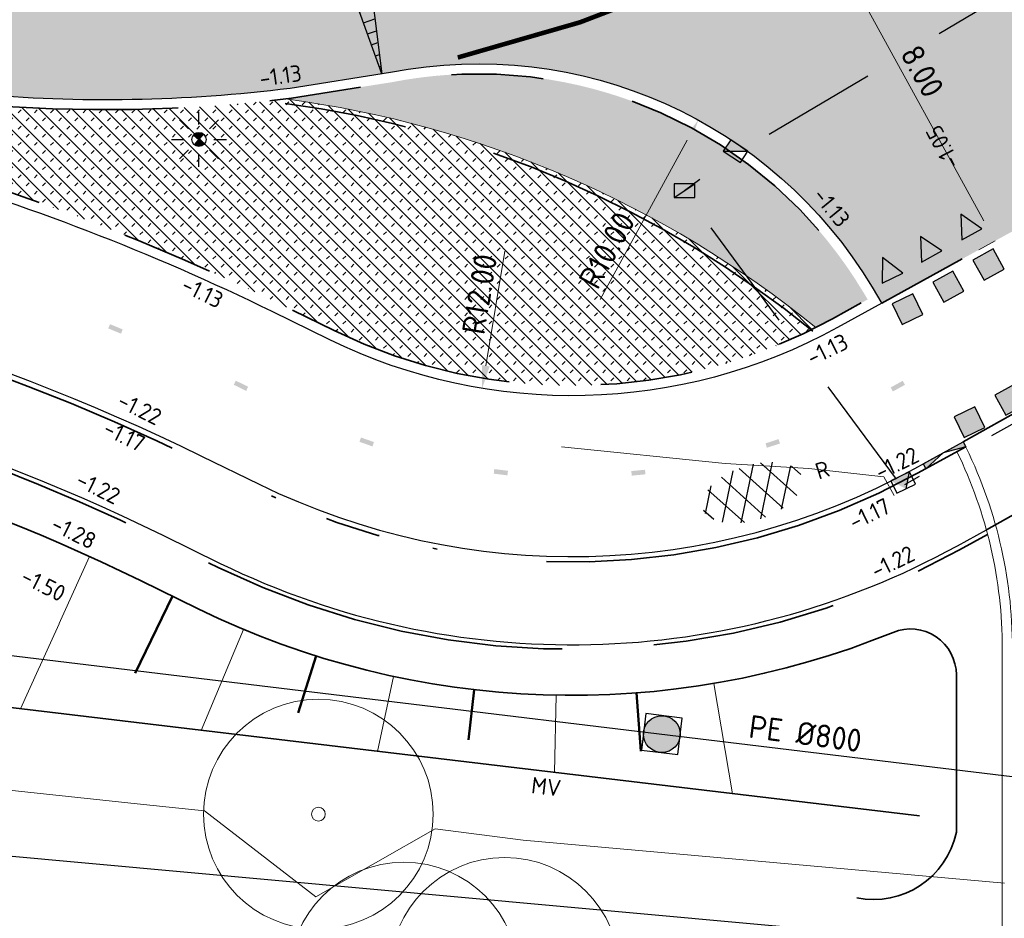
# Model space of a CAD drawing. Header units: metres. Extents: x -1 to 222837, y -2 to 853657.
# Tile 107 of 256: x 110914 to 110935, y 426741 to 426761. Entities that reach past the tile are written whole.
import ezdxf
from ezdxf.enums import TextEntityAlignment as Align

# ---------------------------------------------------------------- set-up
doc = ezdxf.new("R2010")
doc.units = ezdxf.units.M
doc.header["$XCLIPFRAME"] = 0
for name, pattern in [('1-1', [20, 10, -10]), ('RI-HWA_KOLKAANSLUITING', [4.3, 2.5, -1.8]), ('VH-AMSTELBAND', [30, 16, -4, 0, -2, 2, -2, 0, -4]), ('VH-OPSLUITBAND_100X200', [16, 8, -2, 4, -2]), ('VH-TROTTOIRBAND_130-150', [15, 5, -2, 2, -2, 2, -2]), ('XX-HIDDEN', [4, 2, -2])]:
    doc.linetypes.add(name, pattern=pattern)
for name, color, linetype in [('A-Maatvoering', 30, 'Continuous'), ('GreenToColour', 30, 'Continuous'), ('N-ONTWERP', 1, 'Continuous'), ('STEDIN BOVENGRONDS', 7, 'Continuous'), ('Verloopband naar rijwielpadband', 220, 'Continuous'), ('X-REF', 7, 'Continuous')]:
    doc.layers.add(name, color=color, linetype=linetype)
for name, color, linetype, lineweight in [('B-ALG', 8, 'Continuous', 5), ('B-GRN-BOOM', 74, 'Continuous', 15), ('B-GRS-WERKGRENS', 4, 'WERKGRENS', 25), ('B-GV-GR-BOOM-S', 95, 'Continuous', 13), ('B-OI-RI-GWA_KOLK-S', 30, 'Continuous', 30), ('B-WE-IE-TERREINAFSCHEIDING_KUNSTMATIG_HEKWERK-G', 22, 'IE-TERREINAFSCHEIDING-KUNSTMATIG', 13), ('CRETE BETON', 8, 'Continuous', 5), ('N-WE-GW-BERM-G', 90, 'Continuous', 35), ('N-WE-GW-TALUDARCERING_KORT-G', 90, 'Continuous', 50), ('N-WE-GW-TALUDARCERING_LANG-G', 90, 'Continuous', 18), ('N-WE-RI-HWA_KOLK-S', 150, 'Continuous', 25), ('N-WE-RI-HWA_RIOOLPUT_INSPECTIEPUT-S', 150, 'Continuous', 25), ('N-WE-VH-CONSTRUCTIELIJN-G', 7, 'Continuous', 18), ('N-WE-VH-KANTOPSLUITING_OPSLUITBAND_100X200-G VOETPAD', 150, 'VH-OPSLUITBAND_100X200', 35), ('N-WE-VH-KANTOPSLUITING_RWSBAND-G', 210, 'VH-TROTTOIRBAND_130-150', 35), ('N-WE-VH-KANTOPSLUITING_VOORKANT OB 100X200', 7, 'Continuous', 25), ('N-WE-VH-KANTOPSLUITING_VOORKANT RIJWIELPADBAND', 7, 'Continuous', 25), ('N-WE-VH-KANTOPSLUITING_VOORKANT RWS-BAND', 7, 'Continuous', 25), ('N-WE-VH-MATERIAALGRENS-G', 7, 'XX-HIDDEN', 35), ('N-WE-VH-Trottoirband 150x170', 60, 'VH-AMSTELBAND', 35), ('N-WE-VH-VERHARDING_ASFALT-A', 252, 'Continuous', 18), ('N-WE-VH-VERHARDING_ASFALT-S', 7, 'Continuous', 25), ('N-WE-VW-MARKERING_DWARS-S', 7, 'Continuous', 25), ('N-WE-VW-MARKERING_LANGS-G', 7, 'Continuous', 35), ('N-WTR-DUIKER @ 1', 5, 'Continuous', 25), ('SLD-n-wm_wegmarkering', 7, 'Continuous', 25), ('X-XX-AL-HOOGTELABEL-T25', 7, 'Continuous', 25)]:
    doc.layers.add(name, color=color, linetype=linetype, lineweight=lineweight)
doc.layers.add('N-WE-RI-HWA_KOLKAANSLUITING-G', color=7, linetype='RI-HWA_KOLKAANSLUITING', lineweight=25, true_color=0x0078f0)
doc.layers.add('WERK BUITEN SCOPE (ASVZ)', color=30, linetype='Continuous', lineweight=5, plot=False)
doc.styles.add('NLCS-ISO', font='NLCS-ISO.ttf')
doc.styles.add('NLCS-ISO-ANNOTATIEF-T25', font='NLCS-ISO.ttf', dxfattribs={"height": 2.5})
doc.styles.add('NLCS-ISO-M1000-T25', font='NLCS-ISO.ttf')
doc.linetypes.add('IE-TERREINAFSCHEIDING-KUNSTMATIG', pattern='A,4,[82,NLCS.shx,S=0.75,R=90,X=0,Y=0],4,-2', length=10)
doc.linetypes.add('WERKGRENS', pattern='A,2.5,-1,[133,ltypeshp.shx,S=1,R=0,X=-1,Y=0],-1,2.5', length=7)
doc.dimstyles.new('NLCS-ANNOTATIEF-T25-PIJL', dxfattribs={"dimtxt": 2.5, "dimasz": 2.5, "dimexe": 2, "dimexo": 2, "dimgap": 0.7, "dimtad": 1, "dimzin": 0, "dimdsep": 46, "dimtxsty": 'NLCS-ISO-ANNOTATIEF-T25', "dimcen": 0, "dimdle": 2, "dimclrd": 256, "dimclre": 256, "dimclrt": 256, "dimadec": 5, "dimazin": 0, "dimtfac": 1, "dimtofl": 0, "dimtmove": 1, "dimatfit": 0, "dimfxl": 2, "dimfxlon": 1, "dimtfillclr": 254, "dimtolj": 1, "dimtzin": 0, "dimlwd": 18, "dimlwe": 18, "dimarcsym": 0})
picture_1 = doc.add_image_def('image1.ecw', size_in_pixel=(400001, 250001))
picture_2 = doc.add_image_def('image2.ecw', size_in_pixel=(120000, 80000))

# ---------------------------------------------------------------- blocks, each defined once
blk = doc.blocks.new('SVH-ASFALT-SO')
at = {"ltscale": 0.1}
for p, q in [((-1.91, 0.69), (0.95, 5.64)), ((2.75, -0.22), (-0.47, 5.37)), ((0, 0), (3.27, 5.66)), ((4.87, 0.12), (1.65, 5.7)), ((6.7, 0.95), (4.04, 5.55)), ((-3.36, 2.17), (-1.83, 4.83)), ((0.36, -0.07), (-2.31, 4.55)), ((2.18, -0.23), (5.32, 5.22)), ((4.66, 0.07), (7.07, 4.25)), ((7.83, 2.99), (7.15, 4.18)), ((-2.72, 1.26), (-3.45, 2.54))]:
    blk.add_line(p, q, dxfattribs=at)
at = {"style": 'NLCS-ISO'}
blk.add_attdef('KLEUR', text='', height=1.8, dxfattribs=at).set_placement((9.49, 2.74), align=Align.MIDDLE_LEFT)
at = {"style": 'NLCS-ISO', "flags": 1}
blk.add_attdef('FUNCTIE', text='', height=1.8, dxfattribs=at).set_placement((0.12, -3.58), align=Align.MIDDLE_CENTER)
blk = doc.blocks.new('N-SVW-MARKERING_DWARS_OVERSTEEK_BLOKSTREEP_050')
at = {"flags": 128}
blk.add_lwpolyline([(0, -0.25), (0.5, -0.25), (0.5, 0.25), (0, 0.25)], close=True, dxfattribs=at)
blk.add_solid([(0, 0.25), (0.5, 0.25), (0, -0.25), (0.5, -0.25)])
blk = doc.blocks.new('N-SVW-MARKERING_DWARS_DRIEHOEK_50 50')
at = {"flags": 128}
blk.add_lwpolyline([(0.25, -0.25), (0.5, 0.25), (0, 0.25)], close=True, dxfattribs=at)
blk.add_solid([(0, 0.25), (0.5, 0.25), (0.25, -0.25), (0.5, 0.25)])
blk = doc.blocks.new('SGR-BOOM_01')
at = {"layer": 'B-GRN-BOOM'}
for radius in [2.5, 0.15]:
    blk.add_circle((0, 0), radius, dxfattribs=at)
blk = doc.blocks.new('*U286')
blk.add_lwpolyline([(0, 0), (209.55, -25.33)])
blk = doc.blocks.new('*D309')
at = {"layer": 'A-Maatvoering', "linetype": 'Continuous', "lineweight": 18, "transparency": 16777216}
for p, q in [((110931.196, 426763.027), (110930.845, 426762.835)), ((110931.437, 426762.589), (110934.809, 426756.455)), ((110935.05, 426756.017), (110934.7, 426755.824))]:
    blk.add_line(p, q, dxfattribs=at)
at = {"layer": 'A-Maatvoering', "transparency": 16777216}
for points in [[(110931.51, 426762.629), (110931.364, 426762.549), (110931.196, 426763.027)], [(110934.882, 426756.495), (110934.736, 426756.415), (110935.05, 426756.017)]]:
    blk.add_solid(points, dxfattribs=at)
at = {"layer": 'Defpoints', "color": 0, "transparency": 16777216}
for p in [(110931.26, 426763.063), (110935.05, 426756.017), (110935.114, 426756.052)]:
    blk.add_point(p, dxfattribs=at)
at = {"layer": 'A-Maatvoering', "transparency": 16777216, "insert": (110933.465, 426759.71), "char_height": 0.5, "attachment_point": 5, "rotation": 298.8023, "style": 'NLCS-ISO-ANNOTATIEF-T25'}
blk.add_mtext('\\A1;8.00', dxfattribs=at)
blk = doc.blocks.new('*D321')
at = {"layer": 'A-Maatvoering', "linetype": 'Continuous', "lineweight": 18, "transparency": 16777216}
blk.add_line((110924.376, 426755.795), (110923.964, 426753.299), dxfattribs=at)
at = {"layer": 'A-Maatvoering', "transparency": 16777216}
blk.add_solid([(110923.882, 426753.312), (110924.046, 426753.285), (110923.883, 426752.806)], dxfattribs=at)
at = {"layer": 'Defpoints', "color": 0, "transparency": 16777216}
for p in [(110925.837, 426764.645), (110923.883, 426752.806)]:
    blk.add_point(p, dxfattribs=at)
at = {"layer": 'A-Maatvoering', "transparency": 16777216, "insert": (110923.826, 426754.857), "char_height": 0.5, "attachment_point": 5, "rotation": 80.6277, "style": 'NLCS-ISO-ANNOTATIEF-T25'}
blk.add_mtext('\\A1;R12.00', dxfattribs=at)
blk = doc.blocks.new('*D322')
at = {"layer": 'A-Maatvoering', "linetype": 'Continuous', "lineweight": 18, "transparency": 16777216}
blk.add_line((110926.453, 426754.738), (110928.35, 426758.208), dxfattribs=at)
at = {"layer": 'A-Maatvoering', "transparency": 16777216}
blk.add_solid([(110928.277, 426758.248), (110928.423, 426758.168), (110928.59, 426758.647)], dxfattribs=at)
at = {"layer": 'Defpoints', "color": 0, "transparency": 16777216}
for p in [(110928.59, 426758.647), (110923.793, 426749.872)]:
    blk.add_point(p, dxfattribs=at)
at = {"layer": 'A-Maatvoering', "transparency": 16777216, "insert": (110926.598, 426755.815), "char_height": 0.5, "attachment_point": 5, "rotation": 61.3367, "style": 'NLCS-ISO-ANNOTATIEF-T25'}
blk.add_mtext('\\A1;R10.00', dxfattribs=at)
blk = doc.blocks.new('30')
at = {"layer": 'SLD-n-wm_wegmarkering'}
blk.add_solid([(-0.15, -0.05), (-0.15, 0.05), (0.15, -0.05), (0.15, 0.05)], dxfattribs=at)
blk = doc.blocks.new('*U338')
at = {"layer": 'SLD-n-wm_wegmarkering'}
blk.add_blockref('30', (0.15, 0), dxfattribs=at)
blk = doc.blocks.new('*U339')
at = {"layer": 'SLD-n-wm_wegmarkering', "color": 0, "linetype": 'ByBlock', "lineweight": -2, "transparency": 16777216}
for p, rotation in [((110915.761, 426754.158), 337.5647611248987), ((110918.497, 426752.929), 334.0432670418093), ((110932.801, 426752.783), 28.80227482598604), ((110921.228, 426751.691), 340.415402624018), ((110930.067, 426751.562), 17.91809466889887), ((110924.141, 426751), 352.9162999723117), ((110927.135, 426750.957), 5.417197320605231)]:
    blk.add_blockref('*U338', p, dxfattribs=dict(at, rotation=rotation))
blk = doc.blocks.new('B-SRI-KOLK_TROTTOIR-SO')
at = {"color": 0}
blk.add_line((-1.125, 0), (1.125, 1.5), dxfattribs=at)
blk.add_3dface([(-1.125, 0), (1.125, 0), (1.125, 1.5), (-1.125, 1.5)], dxfattribs=at)
blk = doc.blocks.new('N-SRI-KOLK_TROTTOIR-SO')
blk.add_hatch(color=256).paths.add_polyline_path([(1.125, 1.5), (-1.125, 1.5), (-1.125, 0)])
blk.add_line((-1.125, 0), (1.125, 1.5))
at = {"flags": 128}
blk.add_lwpolyline([(-1.125, 0), (1.125, 0), (1.125, 1.5), (-1.125, 1.5)], close=True, dxfattribs=at)
blk = doc.blocks.new('TK in rijwielpadband')
at = {"layer": 'N-WE-RI-HWA_KOLK-S'}
blk.add_hatch(color=256, dxfattribs=at).paths.add_polyline_path([(2.25, 1.5), (0, 1.5), (1.125, 0)])
blk.add_line((1.125, 0), (2.25, 1.5), dxfattribs=at)
at = {"layer": 'N-WE-RI-HWA_KOLK-S', "flags": 128}
blk.add_lwpolyline([(0, 0), (2.25, 0), (2.25, 1.5), (0, 1.5)], close=True, dxfattribs=at)
blk = doc.blocks.new('N-SRI-PUT_HWA-SO')
h = blk.add_hatch(color=256)
h.dxf.hatch_style = 1
h.paths.add_polyline_path([(-2, 0, 1), (2, 0, 1)])
at = {"lineweight": -3, "flags": 128}
blk.add_lwpolyline([(-2, -2), (2, -2), (2, 2), (-2, 2)], close=True, dxfattribs=at)
at = {"lineweight": -3}
blk.add_circle((0, 0), 2, dxfattribs=at)
blk = doc.blocks.new('Lichtmast hergebruik')
h = blk.add_hatch(color=256)
h.dxf.hatch_style = 1
h.paths.add_polyline_path([(-0.58, 0.5), (0, 0), (0.5, 0.58, 0.414214)])
h = blk.add_hatch(color=256)
h.dxf.hatch_style = 1
h.paths.add_polyline_path([(0.58, -0.5), (0, 0), (-0.5, -0.58, 0.414214)])
for p, q in [((0, 1.62), (0, 3)), ((-2.12, 2.12), (-1.15, 1.15)), ((1.15, 1.15), (2.12, 2.12)), ((-3, 0), (-1.62, 0)), ((1.62, 0), (3, 0)), ((-2.12, -2.12), (-1.15, -1.15)), ((0, -3), (0, -1.62)), ((1.15, -1.15), (2.12, -2.12))]:
    blk.add_line(p, q)
at = {"flags": 128}
for points in [[(-0.58, 0.5), (0.58, -0.5)], [(-0.5, -0.58), (0.5, 0.58)]]:
    blk.add_lwpolyline(points, dxfattribs=at)
blk.add_circle((0, 0), 0.77)
at = {"style": 'NLCS-ISO'}
blk.add_attdef('TYPE', text='', height=1.8, dxfattribs=at).set_placement((0, 3), align=Align.BOTTOM_CENTER)
blk = doc.blocks.new('verloopband naar rijwielpadband')
at = {"layer": 'Verloopband naar rijwielpadband', "transparency": 33554559}
h = blk.add_hatch(color=8, dxfattribs=at)
h.dxf.hatch_style = 1
h.paths.add_polyline_path([(0.5, -0.12), (0, 0), (0, -0.12)])
h.paths.add_polyline_path([(1, 0), (0.5, -0.12), (1, -0.12)])
at = {"layer": 'Verloopband naar rijwielpadband', "linetype": 'Continuous'}
for p, q in [((1, 0), (0, 0)), ((1, -0.12), (1, 0))]:
    blk.add_line(p, q, dxfattribs=at)
at = {"layer": 'Verloopband naar rijwielpadband', "linetype": 'Continuous', "flags": 128}
for points in [[(0, -0.12), (0, 0)], [(1, -0.12), (0, -0.12)]]:
    blk.add_lwpolyline(points, dxfattribs=at)
at = {"layer": 'Verloopband naar rijwielpadband', "flags": 128}
blk.add_lwpolyline([(0, 0), (0.5, -0.12), (1, 0)], dxfattribs=at)

msp = doc.modelspace()

# ---------------------------------------------------------------- hatches: boundary and pattern name
at = {"layer": 'CRETE BETON', "transparency": 33554559}
h = msp.add_hatch(color=256, dxfattribs=at)
edge = h.paths.add_edge_path()
edge.add_arc((110923.7932, 426749.8723), 9.78, 92.64214, 101.00392)
edge.add_line((110921.9265, 426759.4725), (110919.6042, 426759.1081))
edge.add_arc((110916.5468, 426736.146), 23.1648, 50.92875, 82.41567, ccw=False)
edge.add_arc((110925.8368, 426764.6454), 11.78, 296.79491, 298.80227)
edge.add_line((110931.5123, 426754.3227), (110932.2762, 426754.7427))
edge.add_line((110932.2762, 426754.7427), (110932.1822, 426754.8996))
edge.add_arc((110923.7932, 426749.8723), 9.78, 30.93315, 92.64214)
at = {"layer": 'GreenToColour', "transparency": 33554559}
h = msp.add_hatch(dxfattribs=at)
h.set_pattern_fill('AGR-PLANTGATVERBETERING_02', color=256, style=0, pattern_type=2)
h.set_pattern_definition([(135, (106543.32906, 432801.75638), (-0.176776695, -0.176776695), []), (45, (106543.32906, 432801.91638), (-0.176776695, 0.176776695), [0.09, -0.16])])
h.paths.add_polyline_path([(110912.271, 426759.0538), (110912.272, 426759.0537), (110912.2702, 426759.0539)])
edge = h.paths.add_edge_path()
edge.add_line((110912.6048, 426759.0214), (110912.4529, 426757.4572))
edge.add_arc((110897.3386, 426709.5655), 50.22, 63.92974, 72.48466, ccw=False)
edge.add_line((110919.4089, 426754.6759), (110920.6598, 426754.0639))
edge.add_arc((110925.8368, 426764.6454), 11.78, 243.92974, 296.7949)
edge.add_arc((110916.5468, 426736.146), 23.1648, 50.92875, 82.41568)
edge.add_arc((110915.6969, 426791.594), 32.72, 264.91524, 276.85837, ccw=False)
edge.add_line((110912.7969, 426759.0027), (110912.6048, 426759.0214))
at = {"layer": 'N-ONTWERP'}
h = msp.add_hatch(dxfattribs=at)
h.set_pattern_fill('LINE', color=256, scale=0.08, angle=199.81166)
h.set_pattern_definition([(199.81166, (110926.44975, 426874.65652), (0.08608804, -0.2389662), [])])
h.paths.add_polyline_path([(110918.2623, 426769.1958), (110921.0466, 426764.8549), (110921.6997, 426759.6532)])
at = {"layer": 'N-WE-VH-VERHARDING_ASFALT-A', "transparency": 33554559}
h = msp.add_hatch(dxfattribs=at)
h.set_pattern_fill('AVH-ASFALT_LAAG2-D', color=256, scale=20, style=0, pattern_type=2)
h.set_pattern_definition([(45, (107770.70876, 433861.11063), (-0.282842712, 0.282842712), []), (45, (107770.94876, 433861.11063), (-0.282842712, 0.282842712), [0.2, -0.1])])
edge = h.paths.add_edge_path(flags=16)
edge.add_arc((110933.9354, 426772.3446), 1, 132.04717, 220.58725, ccw=False)
edge.add_arc((110907.648, 426801.4914), 38.25, 312.04717, 314.0851)
edge.add_line((110934.2596, 426774.0161), (110936.1654, 426772.388))
edge.add_arc((110912.484, 426796.2332), 33.6066, 311.90637, 314.80252, ccw=False)
edge.add_arc((110934.2608, 426771.9647), 1, 220.58725, 312.02881, ccw=False)
edge.add_line((110933.5014, 426771.3141), (110933.176, 426771.6939))
edge = h.paths.add_edge_path(flags=16)
edge.add_arc((110950.2379, 426767.3581), 16.3582, 138.31017, 144.10858, ccw=False)
edge.add_arc((110907.4289, 426801.6064), 38.4973, 322.62598, 323.6868)
edge.add_arc((110907.4289, 426801.6064), 38.4973, 323.6868, 334.75228)
edge.add_arc((110992.5013, 426761.6303), 55.4996, 139.60155, 154.8854, ccw=False)
edge.add_line((110950.2353, 426797.5996), (110951.0374, 426797.2753))
edge.add_arc((110978.96, 426779.2145), 33.2545, 147.10467, 154.9795)
edge.add_line((110948.8262, 426793.2793), (110944.5101, 426784.1203))
edge.add_arc((110907.5065, 426801.5676), 40.9105, 323.5955, 334.75604, ccw=False)
edge.add_arc((110941.6354, 426775.8822), 1.8497, 130.53761, 155.53222)
edge.add_arc((110908.6279, 426802.7131), 40.75, 319.85884, 320.236, ccw=False)
edge.add_arc((110929.1475, 426785.2588), 13.8118, 318.89546, 320.33449, ccw=False)
edge.add_arc((110899.869, 426810.324), 52.3534, 318.10536, 319.29137, ccw=False)
edge.add_line((110938.8396, 426775.3643), (110936.9856, 426776.9482))
h.paths.add_polyline_path([(110936.7611, 426776.6788), (110936.9888, 426776.9454), (110938.8396, 426775.3643), (110938.2438, 426774.6696), (110937.8604, 426774.2323), (110937.2863, 426773.5913), (110936.612, 426772.8589), (110936.1654, 426772.388), (110934.2596, 426774.0161), (110934.8306, 426774.5746), (110935.3267, 426775.082), (110935.8488, 426775.6657), (110936.2701, 426776.1091)], flags=16)
edge = h.paths.add_edge_path(flags=16)
edge.add_arc((110914.5709, 426763.2711), 0.7579, 271.39917, 366.13956)
edge.add_arc((110914.5747, 426763.2646), 0.7548, 6.66309, 98.60534)
edge.add_arc((110906.1135, 426817.2181), 53.8581, 271.51315, 278.91705, ccw=False)
edge.add_line((110907.5357, 426763.3787), (110907.4867, 426763.3774))
edge.add_line((110907.4867, 426763.3774), (110907.468, 426763.377))
edge.add_arc((110907.473, 426763.1704), 0.2067, 91.38687, 177.95107)
edge.add_line((110907.2664, 426763.1777), (110907.265, 426763.1395))
edge.add_arc((110907.4716, 426763.1321), 0.2067, 177.95107, 262.77486)
edge.add_line((110907.4456, 426762.9271), (110907.943, 426762.864))
edge.add_arc((110913.5347, 426805.6966), 43.196, 262.56222, 271.39917)
edge = h.paths.add_edge_path()
edge.add_line((110940.3877, 426770.4607), (110942.929, 426775.478))
edge.add_line((110942.929, 426775.478), (110946.233, 426782.009))
edge.add_line((110946.233, 426782.009), (110950.625, 426790.714))
edge.add_line((110950.625, 426790.714), (110950.6843, 426790.8307))
edge.add_line((110950.6843, 426790.8307), (110950.745, 426790.9467))
edge.add_line((110950.745, 426790.9467), (110950.807, 426791.062))
edge.add_line((110950.807, 426791.062), (110950.87, 426791.1761))
edge.add_line((110950.87, 426791.1761), (110950.9344, 426791.2894))
edge.add_line((110950.9344, 426791.2894), (110951, 426791.402))
edge.add_line((110951, 426791.402), (110951.551, 426792.233))
edge.add_line((110951.551, 426792.233), (110953.363, 426794.98))
edge.add_line((110953.363, 426794.98), (110953.5449, 426795.2609))
edge.add_line((110953.5449, 426795.2609), (110953.7229, 426795.5442))
edge.add_line((110953.7229, 426795.5442), (110953.897, 426795.83))
edge.add_line((110953.897, 426795.83), (110954.0277, 426796.0506))
edge.add_line((110954.0277, 426796.0506), (110952.1898, 426796.8041))
edge.add_line((110952.1898, 426796.8041), (110946.6135, 426799.09))
edge.add_arc((110991.2398, 426765.2596), 56, 142.8349, 154.34113)
edge.add_arc((110904.7065, 426806.8288), 40, 271.48748, 334.34113, ccw=False)
edge.add_line((110905.7449, 426766.8422), (110905.0283, 426760.0378))
edge.add_line((110905.0283, 426760.0378), (110912.2932, 426759.2727))
edge.add_line((110912.2932, 426759.2727), (110912.8173, 426759.2218))
edge.add_arc((110915.6969, 426791.594), 32.5, 264.9168, 277.07906)
edge.add_line((110919.7022, 426759.3417), (110921.8882, 426759.6892))
edge.add_arc((110923.7932, 426749.8723), 10, 30.93315, 100.98209, ccw=False)
edge.add_line((110932.3709, 426755.0127), (110932.5823, 426754.66))
edge.add_line((110932.5823, 426754.66), (110932.5827, 426754.6602))
edge.add_line((110932.5827, 426754.6602), (110937.8437, 426757.5527))
edge.add_line((110937.8437, 426757.5527), (110936.3935, 426759.9725))
edge.add_arc((110941.5402, 426763.0567), 6, 132.16386, 210.93315, ccw=False)
edge.add_arc((110915.6969, 426791.594), 32.5, 312.16386, 319.43914)
edge = h.paths.add_edge_path(flags=0)
edge.add_arc((110914.5747, 426763.2646), 0.7548, 6.66332, 98.65132)
edge.add_arc((110906.1135, 426817.2181), 53.8581, 278.91641, 278.91705)
edge.add_arc((110914.5747, 426763.2646), 0.7548, 6.66309, 98.60534, ccw=False)
edge = h.paths.add_edge_path(flags=0)
edge.add_arc((110914.5443, 426763.2626), 0.5478, 7.87563, 99.66476)
edge.add_arc((110907.5759, 426802.2791), 39.0862, 280.13283, 280.13309)
edge.add_arc((110914.5443, 426763.2626), 0.5478, 7.87548, 99.64614, ccw=False)

# ---------------------------------------------------------------- linework, layer by layer
at = {"layer": 'B-ALG'}
msp.add_lwpolyline([(110932.8547, 426750.4768), (110932.625, 426750.884), (110930.995, 426751.064), (110929.175, 426751.174), (110925.6117, 426751.5378)], dxfattribs=at)
at = {"layer": 'B-WE-IE-TERREINAFSCHEIDING_KUNSTMATIG_HEKWERK-G', "flags": 128}
msp.add_lwpolyline([(110935.255, 426742.04), (110924.777, 426742.974), (110922.86, 426743.222), (110920.261, 426741.741), (110917.838, 426743.609), (110916.5099, 426743.7499), (110901.8696, 426745.311)], dxfattribs=at)
at = {"layer": 'N-ONTWERP', "flags": 128}
for points in [[(110918.2623, 426769.1958), (110921.0466, 426764.8549), (110921.6997, 426759.6532)], [(110921.6997, 426759.6532), (110918.2623, 426769.1958)]]:
    msp.add_lwpolyline(points, dxfattribs=at)
at = {"layer": 'N-WE-GW-BERM-G', "ltscale": 0.6}
msp.add_lwpolyline([(110932.037, 426741.716, 0.4131592), (110934.2075, 426743.1486), (110934.2075, 426746.5705, 0.5327449), (110932.8299, 426747.4964, -0.2137206), (110917.6978, 426748.0097), (110916.4469, 426748.6217, 0.0877468), (110901.8922, 426752.8064), (110854.406, 426757.8071), (110853.76, 426757.8751, 0.0291601), (110848.6893, 426758.1445, 0.021788), (110844.8984, 426757.9593), (110844.3283, 426757.9064), (110843.9161, 426757.8682, -0.0990195), (110829.0855, 426759.43), (110828.1435, 426759.7237, 0.049389), (110819.7517, 426761.4565), (110818.3194, 426761.6073), (110779.0806, 426765.7395, 0.4110668), (110776.8845, 426763.9813), (110776.859, 426763.762)], format="xyb", dxfattribs=at)
at = {"layer": 'N-WE-GW-TALUDARCERING_KORT-G'}
for p, q in [((110919.8751, 426745.7429), (110920.2663, 426746.983)), ((110923.5863, 426745.1591), (110923.712, 426746.2477)), ((110927.3404, 426744.9085), (110927.2436, 426746.1789))]:
    msp.add_line(p, q, dxfattribs=at)
at = {"layer": 'N-WE-GW-TALUDARCERING_LANG-G'}
for p, q in [((110917.7652, 426745.3626), (110918.6857, 426747.5617)), ((110921.6049, 426744.9051), (110921.9547, 426746.5368)), ((110929.3303, 426743.9844), (110928.9245, 426746.3846)), ((110925.4599, 426744.4457), (110925.4913, 426746.1286))]:
    msp.add_line(p, q, dxfattribs=at)
at = {"layer": 'N-WE-RI-HWA_KOLKAANSLUITING-G', "flags": 128}
for points in [[(110935.9808, 426761.7984), (110929.3174, 426757.8457), (110928.288, 426757.11)], [(110932.9018, 426750.8297), (110928.3305, 426757.0326)], [(110940.9008, 426755.0987), (110933.076, 426750.7077)]]:
    msp.add_lwpolyline(points, dxfattribs=at)
at = {"layer": 'N-WE-VH-CONSTRUCTIELIJN-G', "flags": 128}
msp.add_lwpolyline([(110931.1472, 426754.1303, 0.1382586), (110919.6042, 426759.1081)], format="xyb", dxfattribs=at)
at = {"layer": 'N-WE-VH-KANTOPSLUITING_OPSLUITBAND_100X200-G VOETPAD', "flags": 128}
for points in [[(110674.0563, 426808.7925), (110682.3253, 426803.3521, 0.0170406), (110685.5918, 426801.4434), (110688.779, 426799.724, -0.0457995), (110695.5528, 426795.2252), (110697.7542, 426793.453, 0.1442054), (110756.7899, 426769.0924), (110818.4242, 426762.6018), (110819.8564, 426762.451, -0.049389), (110828.4413, 426760.6784), (110829.3317, 426760.4007), (110829.3832, 426760.3846, 0.0990195), (110843.8238, 426758.8639), (110844.2359, 426758.9021), (110844.806, 426758.955, -0.0509622), (110853.8679, 426758.8693), (110854.5107, 426758.8016), (110900.8679, 426753.9198), (110901.9969, 426753.8009, -0.0877468), (110916.8864, 426749.52), (110918.1372, 426748.908, 0.244109), (110934.2777, 426749.2928), (110934.8871, 426749.6279)], [(110931.0842, 426754.0526, 0.1382586), (110919.591, 426759.009, 0.1382586)]]:
    msp.add_lwpolyline(points, format="xyb", dxfattribs=at)
at = {"layer": 'N-WE-VH-KANTOPSLUITING_RWSBAND-G', "flags": 128}
msp.add_lwpolyline([(110912.272, 426759.0537), (110912.7969, 426759.0027, 0.0531533), (110919.733, 426759.1239), (110921.9265, 426759.4725, -0.3156383), (110932.1822, 426754.8996), (110932.2762, 426754.7427), (110931.5123, 426754.3227, -0.244109), (110920.6598, 426754.0639), (110919.4089, 426754.6759, 0.0877468), (110902.5981, 426759.5094), (110901.469, 426759.6283), (110854.488, 426764.5994, 0.0480816), (110844.2762, 426764.6705), (110842.5761, 426764.5128, -0.0359033), (110841.1737, 426764.4838, -0.4300735), (110840.8907, 426764.8148), (110841.0756, 426766.5714), (110854.8239, 426765.1236), (110912.2702, 426759.0539)], format="xyb", close=True, dxfattribs=at)
at = {"layer": 'N-WE-VH-KANTOPSLUITING_VOORKANT OB 100X200', "flags": 128}
msp.add_lwpolyline([(110674.1113, 426808.876), (110682.3794, 426803.4361, 0.0170363), (110685.6393, 426801.5314), (110688.8265, 426799.812, -0.0457995), (110695.6155, 426795.3031), (110697.8169, 426793.5309, 0.1442054), (110756.8003, 426769.1918), (110818.4346, 426762.7013), (110819.8669, 426762.5504, -0.049389), (110828.471, 426760.7738), (110829.3615, 426760.4961), (110829.413, 426760.4801, 0.0990195), (110843.8145, 426758.9635), (110844.2267, 426759.0017), (110844.7968, 426759.0546, -0.0509605), (110853.8787, 426758.9687), (110854.5212, 426758.9011), (110900.8783, 426754.0193), (110902.0074, 426753.9004, -0.0877468), (110916.9303, 426749.6098), (110918.1812, 426748.9978, 0.244109), (110934.2296, 426749.3805), (110934.8605, 426749.7273)], format="xyb", dxfattribs=at)
at = {"layer": 'N-WE-VH-KANTOPSLUITING_VOORKANT RIJWIELPADBAND', "flags": 128}
msp.add_lwpolyline([(110854.7223, 426760.8105), (110901.0794, 426755.9287), (110902.2085, 426755.8098, -0.0877468), (110917.7741, 426751.3344), (110919.025, 426750.7224, 0.244109), (110933.3045, 426751.0629), (110934.3591, 426751.6427)], format="xyb", dxfattribs=at)
at = {"layer": 'N-WE-VH-KANTOPSLUITING_VOORKANT RWS-BAND', "flags": 128}
msp.add_lwpolyline([(110932.5827, 426754.6602), (110931.6183, 426754.1299, -0.244109), (110920.5631, 426753.8663), (110919.3122, 426754.4783, 0.0877468), (110902.575, 426759.2906), (110901.446, 426759.4095), (110855.0888, 426764.2912), (110854.463, 426764.3572, 0.0508717), (110844.2965, 426764.4514), (110842.5964, 426764.2938, -0.0364594), (110841.1403, 426764.2652, -0.4294155), (110840.6697, 426764.8169), (110840.8778, 426766.7933), (110850.6899, 426765.76), (110912.2932, 426759.2727), (110912.8173, 426759.2218, 0.0531177), (110919.7022, 426759.3417), (110921.8882, 426759.6892, -0.3155336), (110932.3709, 426755.0127), (110932.5838, 426754.6574)], format="xyb", dxfattribs=at)
at = {"layer": 'N-WE-VH-MATERIAALGRENS-G', "flags": 128}
for points in [[(110932.5827, 426754.6602), (110937.8434, 426757.5526)], [(110934.3591, 426751.6427), (110939.8956, 426754.7668)]]:
    msp.add_lwpolyline(points, dxfattribs=at)
msp.add_lwpolyline([(110934.8605, 426749.7273), (110935.2796, 426749.9578), (110940.9764, 426753.1799, 0.0111908), (110941.6108, 426753.6331)], format="xyb", dxfattribs=at)
at = {"layer": 'N-WE-VH-Trottoirband 150x170', "ltscale": 0.6, "flags": 128}
msp.add_lwpolyline([(110934.4124, 426751.5351), (110933.3623, 426750.9578, -0.244109), (110918.9722, 426750.6146), (110917.7213, 426751.2266, 0.0877468), (110902.1959, 426755.6905), (110901.0668, 426755.8094), (110854.7097, 426760.6912), (110854.0729, 426760.7582, 0.0509293), (110844.6308, 426760.8469), (110844.0605, 426760.794), (110843.6483, 426760.7558, -0.0990195), (110829.9489, 426762.1984), (110829.8974, 426762.2145), (110829.007, 426762.4922, 0.049389), (110820.0554, 426764.3405), (110818.6231, 426764.4914), (110777.0715, 426768.8671), (110769.6127, 426769.6525), (110756.9888, 426770.9819, -0.1442054), (110698.9457, 426794.933), (110696.7442, 426796.7052, 0.0457995), (110689.6811, 426801.3962), (110686.4939, 426803.1156, -0.0169569), (110683.3543, 426804.9494), (110682.5225, 426805.4966)], format="xyb", dxfattribs=at)
at = {"layer": 'N-WE-VW-MARKERING_LANGS-G', "linetype": '1-1', "ltscale": 0.5, "const_width": 0.1, "flags": 128}
msp.add_lwpolyline([(110931.0971, 426762.9744, -0.0640523), (110923.3528, 426760.0086, -0.0496444)], format="xyb", dxfattribs=at)
at = {"layer": 'WERK BUITEN SCOPE (ASVZ)', "flags": 128}
for points in [[(110934.3591, 426751.6427, -0.1171529), (110935.4275, 426747.1452), (110935.4275, 426735.5688)], [(110934.2194, 426751.429, -0.1138351), (110935.2075, 426747.1452), (110935.2075, 426735.5688), (110935.2075, 426719.9216, -0.0242548), (110932.9604, 426700.1564), (110931.4294, 426689.9686)]]:
    msp.add_lwpolyline(points, format="xyb", dxfattribs=at)

# ---------------------------------------------------------------- block references
at = {"layer": 'B-GV-GR-BOOM-S', "zscale": 0.5}
for p in [(110920.317, 426743.539, -1.99), (110924.374, 426740.096, -1.375), (110922.179, 426739.992, -1.246)]:
    msp.add_blockref('SGR-BOOM_01', p, dxfattribs=at)
at = {"layer": 'B-OI-RI-GWA_KOLK-S', "xscale": 0.1999999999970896, "yscale": 0.1999999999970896, "zscale": 0.1999999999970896}
msp.add_blockref('B-SRI-KOLK_TROTTOIR-SO', (110928.288, 426756.96, -1.213), dxfattribs=at)
msp.add_blockref('B-SRI-KOLK_TROTTOIR-SO', (110928.288, 426756.96, -1.213), dxfattribs=at)
at = {"layer": 'N-WE-RI-HWA_KOLK-S', "xscale": 0.2, "yscale": 0.2, "zscale": 0.2, "rotation": 326.4393378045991}
msp.add_blockref('N-SRI-KOLK_TROTTOIR-SO', (110929.3174, 426757.8457), dxfattribs=at)
at = {"layer": 'N-WE-RI-HWA_KOLK-S', "color": 1, "xscale": 0.1999999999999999, "yscale": 0.1999999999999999, "zscale": 0.1999999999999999, "rotation": 25.92177479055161}
msp.add_blockref('TK in rijwielpadband', (110932.9113, 426750.5226), dxfattribs=at)
at = {"layer": 'N-WE-RI-HWA_RIOOLPUT_INSPECTIEPUT-S', "xscale": 0.2, "yscale": 0.2, "zscale": 0.2, "rotation": 263.0477877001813}
msp.add_blockref('N-SRI-PUT_HWA-SO', (110927.7953, 426745.2817), dxfattribs=at)
at = {"layer": 'N-WE-VH-VERHARDING_ASFALT-S', "xscale": 0.1999999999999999, "yscale": 0.1999999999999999, "zscale": 0.1999999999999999, "rotation": 18.00630688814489}
msp.add_blockref('SVH-ASFALT-SO', (110929.5187, 426749.8785), dxfattribs=at).add_auto_attribs({'KLEUR': 'R'})
at = {"layer": 'N-WE-VW-MARKERING_DWARS-S'}
for name, p, rotation in [('N-SVW-MARKERING_DWARS_DRIEHOEK_50 50', (110934.6445, 426756.4988), 208.8458218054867), ('N-SVW-MARKERING_DWARS_DRIEHOEK_50 50', (110933.7685, 426756.0163), 208.8458218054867), ('N-SVW-MARKERING_DWARS_DRIEHOEK_50 50', (110932.9318, 426755.54), 205.9123852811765), ('N-SVW-MARKERING_DWARS_OVERSTEEK_BLOKSTREEP_050', (110935.1269, 426755.6229), 208.8458218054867), ('N-SVW-MARKERING_DWARS_OVERSTEEK_BLOKSTREEP_050', (110934.251, 426755.1404), 208.8458218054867), ('N-SVW-MARKERING_DWARS_OVERSTEEK_BLOKSTREEP_050', (110933.3688, 426754.6406), 205.9123852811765), ('N-SVW-MARKERING_DWARS_OVERSTEEK_BLOKSTREEP_050', (110935.6002, 426752.6822), 208.8458218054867), ('N-SVW-MARKERING_DWARS_OVERSTEEK_BLOKSTREEP_050', (110934.718, 426752.1824), 205.9123852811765)]:
    msp.add_blockref(name, p, dxfattribs=dict(at, rotation=rotation))
at = {"layer": 'SLD-n-wm_wegmarkering'}
msp.add_blockref('*U339', (0, 0), dxfattribs=at)
at = {"layer": 'STEDIN BOVENGRONDS', "color": 1, "xscale": 0.2, "yscale": 0.2, "zscale": 0.2}
msp.add_blockref('Lichtmast hergebruik', (110917.7177, 426758.2255), dxfattribs=at)
at = {"layer": 'Verloopband naar rijwielpadband', "rotation": 208.802274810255}
msp.add_blockref('verloopband naar rijwielpadband', (110934.4169, 426751.5376), dxfattribs=at)

# ---------------------------------------------------------------- texts
at = {"layer": 'X-XX-AL-HOOGTELABEL-T25', "attachment_point": 1, "style": 'NLCS-ISO-M1000-T25'}
for s, width, insert, char_height, rotation in [('\\pt0.72;-1.13', 2.935624, (110919.0098, 426759.7241), 0.36, 8.23903), ('\\pt0.72;-1.05', 2.935624, (110933.9822, 426757.5321), 0.36, 117.50171), ('\\pt0.72;-1.13', 2.935624, (110931.3379, 426757.2186), 0.36, 309.30173), ('\\pt0.72;-1.13', 2.935624, (110917.4608, 426755.2635), 0.36, 333.74258), ('\\pt0.72;-1.13', 2.935624, (110930.9069, 426753.6124), 0.36, 26.03312), ('\\pt0.72;-1.22', 2.935624, (110916.0691, 426752.7422), 0.36, 333.74258), ('\\pt0.72;-1.17', 2.935624, (110915.7575, 426752.1401), 0.36, 333.74258), ('\\pt0.72;-1.22', 2.935624, (110932.3941, 426751.1233), 0.36, 26.03312), ('\\pt0.72;-1.22', 2.935624, (110915.1673, 426751.0203), 0.36, 333.74258), ('\\pt0.72;-1.17', 2.935624, (110931.8231, 426750.0354), 0.36, 26.03312), ('\\pt0.72;-1.28', 2.935624, (110914.6236, 426750.0556), 0.36, 333.74258), ('\\pt0.72;-1.22', 2.935624, (110932.3029, 426748.9736), 0.36, 26.03312), ('-1.50', 2.935624, (110913.9703, 426748.9168), 0.36, 333.12787), ('PE Ø800 ', 7.522205, (110929.7305, 426745.7022), 0.5, 352.42346), ('MV', 2.935624, (110924.9792, 426744.3525), 0.36, 353.37663)]:
    msp.add_mtext_dynamic_manual_height_columns(s, width=width, gutter_width=2.5, heights=[0], dxfattribs=dict(at, insert=insert, char_height=char_height, rotation=rotation))

# ---------------------------------------------------------------- dimensions: what is measured, and where the dimension line sits
at = {"layer": 'A-Maatvoering'}
for center, mpoint, picture, middle in [((110925.8368, 426764.6454, -0.01), (110923.8826, 426752.8056, -0.01), '*D321', (110924.2108, 426754.7937, -0.01)), ((110923.7932, 426749.8723, -0.01), (110928.5899, 426758.6468, -0.01), '*D322', (110926.9398, 426755.6284, -0.01))]:
    dim = msp.add_radius_dim(center=center, mpoint=mpoint, dimstyle='NLCS-ANNOTATIEF-T25-PIJL', dxfattribs=at)
    dim.commit()
    dim.dimension.update_dxf_attribs({"geometry": picture, "text_midpoint": middle, "dimtype": 164})
dim = msp.add_aligned_dim(p1=(110931.2599, 426763.0625, -0.23), p2=(110935.1142, 426756.0521, -0.23), distance=-0.073, dimstyle='NLCS-ANNOTATIEF-T25-PIJL', dxfattribs=at)
dim.commit()
dim.dimension.update_dxf_attribs({"geometry": '*D309', "text_midpoint": (110933.4648, 426759.71, -0.23)})

# ---------------------------------------------------------------- pictures from other files: only their frames are drawn
at = {"layer": 'X-REF'}
image = msp.add_image(picture_1, insert=(100000.0001, 424999.9001), size_in_units=(40000, 25000.0375), dxfattribs=at)
image.set_boundary_path([(93497.8255, 208977.5368), (156894.5073, 250000.5)])

# ---------------------------------------------------------------- next in the draw order: texts
at = {"layer": 'X-XX-AL-HOOGTELABEL-T25', "insert": (110907.9409, 426748.3186), "char_height": 0.5, "attachment_point": 1, "rotation": 352.42346, "style": 'NLCS-ISO-M1000-T25', "bg_fill": 3, "box_fill_scale": 1.5, "bg_fill_color": 256, "bg_fill_transparency": 0}
msp.add_mtext_dynamic_manual_height_columns('PE Ø800 ', width=8.952617, gutter_width=2.5, heights=[0], dxfattribs=at)

# ---------------------------------------------------------------- next in the draw order: linework, layer by layer
at = {"layer": 'B-GRS-WERKGRENS', "flags": 128}
msp.add_lwpolyline([(110696.0424, 426984.6552), (110683.8611, 426993.0575), (110681.5434, 426989.648), (110647.8047, 426943.6556), (110640.0829, 426933.4366), (110631.1128, 426920.9005, 0.1052077), (110625.3199, 426903.2705), (110623.1195, 426903.1135), (110622.8302, 426899.1404), (110622.8257, 426889.069), (110624.314, 426881.9131), (110619.9478, 426879.8593), (110610.3848, 426873.2075), (110605.3942, 426863.2003), (110609.4478, 426861.4866), (110615.1856, 426858.5041), (110624.3283, 426850.7908), (110624.9802, 426851.6022), (110633.8741, 426844.4563), (110643.0504, 426836.1435), (110655.3674, 426823.3669), (110656.8702, 426821.845), (110655.5569, 426820.1319), (110651.9971, 426815.8251), (110661.0857, 426808.031), (110673.7143, 426797.8916), (110678.9933, 426800.935), (110682.0087, 426797.6368), (110681.3441, 426795.8887), (110682.3406, 426793.9995), (110688.6092, 426792.8127), (110694.4162, 426788.3905), (110707.3498, 426779.7534), (110715.9972, 426773.9651), (110732.7151, 426767.339), (110745.7247, 426763.2028), (110771.1914, 426758.373, 0.0609615), (110771.6742, 426758.3185), (110776.6174, 426758.3652, 0.2032449), (110778.0492, 426758.9882), (110779.3918, 426760.4028), (110780.9873, 426760.4434), (110817.1705, 426756.6066), (110816.6589, 426751.3461), (110815.9469, 426746.519), (110856.8361, 426742.5539), (110868.464, 426743.0015), (110903.6966, 426739.1644), (110904.3848, 426743.7349), (110908.755, 426743.0671), (110933.5332, 426740.8075), (110948.0408, 426738.8473), (110947.4256, 426740.8728), (110946.1413, 426744.2355), (110945.7955, 426745.6803), (110945.6322, 426748.1471), (110946.284, 426749.2657), (110950.55, 426751.1074), (110955.1425, 426754.8833), (110957.03, 426770.6443, -0.1858071), (110962.3439, 426783.753), (110989.6664, 426800.1273), (111094.2752, 426788.8928), (111096.9393, 426786.2536), (111113.387, 426770.3931), (111118.0944, 426765.9923), (111122.4936, 426760.6996), (111125.9314, 426762.8446), (111132.5526, 426748.3003), (111130.756, 426746.1019), (111135.8274, 426730.5828), (111138.6736, 426726.3465), (111145.5036, 426725.3036), (111154.9471, 426706.8249), (111165.7603, 426690.152), (111168.851, 426684.8194, -0.4623624), (111168.5963, 426684.1014), (111167.0071, 426683.4965, 0.420484), (111166.7216, 426682.8413), (111168.1987, 426679.1971, 0.4081062), (111168.8402, 426678.9177), (111171.0563, 426679.7624, -0.3865109), (111171.6824, 426679.5171), (111181.5181, 426659.6501, -0.0508334), (111182.4436, 426652.4704), (111182.0314, 426643.923, 0.1424738), (111183.8712, 426635.0932), (111183.4465, 426634.9245, 0.4355486), (111183.181, 426634.2421), (111186.4656, 426627.4501, 0.391009), (111187.0968, 426627.2017), (111187.7695, 426627.4631, -0.6217047), (111188.6778, 426626.8695), (111191.3536, 426623.2086), (111193.4941, 426621.7053, 0.0312453), (111201.9852, 426616.7325), (111203.0999, 426614.7511), (111204.682, 426609.1244), (111214.9386, 426601.3343), (111217.1204, 426598.7395), (111225.8995, 426589.0359), (111234.1322, 426582.7269), (111239.4891, 426579.6722), (111245.6835, 426577.3486), (111253.4749, 426571.9169), (111263.6, 426564.0526), (111282.5854, 426548.9024), (111301.6692, 426532.7467, 0.3053725), (111302.2245, 426532.6856), (111306.0353, 426534.6841, -0.2980823), (111306.5802, 426534.6315), (111324.4609, 426520.2968), (111328.5947, 426517.3176), (111334.5617, 426512.1897), (111347.6676, 426496.9046), (111348.8032, 426495.5161), (111350.8304, 426490.6816), (111350.3674, 426489.5288), (111350.1567, 426488.113), (111358.3017, 426484.7489), (111354.8474, 426480.6644), (111368.3123, 426468.1831), (111377.3553, 426476.996, 0.1363374), (111383.9435, 426482.7516), (111385.2075, 426486.335, 0.1290898), (111392.5323, 426491.085), (111402.9598, 426500.6813), (111414.8163, 426512.1936), (111417.8476, 426515.9853), (111419.2589, 426514.9338), (111421.3759, 426518.0123), (111420.2224, 426518.9196), (111422.81, 426522.1924), (111426.863, 426530.0682, 0.0350706), (111434.8335, 426544.8206), (111439.2413, 426554.0134, -0.0523081), (111448.8827, 426568.1194, -0.040521), (111456.7487, 426576.4924, -0.0466952), (111473.4248, 426590.6198), (111485.5951, 426597.7662, -0.0126767), (111492.9285, 426600.958), (111508.0649, 426606.5204, 0.4105065), (111508.3639, 426607.1562), (111505.5678, 426615.0734, 0.4168207), (111504.9257, 426615.3769, 0.0905865), (111453.5553, 426585.3427, 0.0753554), (111438.7111, 426569.8858), (111431.5958, 426575.2906), (111449.9864, 426597.6332, -0.0167918), (111466.0879, 426610.5482, -0.0557367), (111491.1449, 426625.909), (111496.7623, 426628.282), (111500.0134, 426627.408), (111496.8382, 426635.2441, 0.4365131), (111496.1526, 426635.5043), (111483.8851, 426629.4186), (111469.1011, 426620.6492), (111459.7603, 426613.6987), (111449.6345, 426605.6254), (111441.1156, 426596.9369), (111429.1984, 426582.1603), (111431.0516, 426580.4575), (111406.3855, 426549.5491), (111397.0353, 426537.6586), (111395.2825, 426538.9636), (111392.9955, 426535.9501), (111394.7182, 426534.652), (111385.0563, 426522.0908), (111383.9989, 426523.6376), (111382.3412, 426528.1461), (111377.4375, 426522.2271), (111374.2352, 426518.6692), (111371.5931, 426517.349), (111368.7588, 426516.8835, -0.1652702), (111368.4414, 426516.9363), (111351.2649, 426526.1508), (111324.3951, 426546.666, -0.3657024), (111324.2558, 426547.2959), (111327.3573, 426553.7283), (111318.6307, 426557.5297), (111316.993, 426553.8053, -0.292044), (111316.5453, 426553.5067), (111315.0912, 426553.4777, -0.1776704), (111314.7655, 426553.5899), (111310.1408, 426557.3558), (111311.2887, 426558.5858), (111304.2587, 426562.7405), (111301.5045, 426560.4492), (111295.9509, 426564.4743), (111281.0543, 426575.6912), (111258.9288, 426592.957), (111249.3591, 426601.8548, -0.343865), (111248.8513, 426603.8594), (111251.0811, 426609.1697), (111244.5637, 426612.1342), (111243.3013, 426609.3809, -0.38751), (111240.247, 426608.7097), (111235.9586, 426611.3734), (111222.8523, 426621.7349, -0.1019607), (111210.3565, 426637.5663), (111200.0165, 426658.1073), (111201.4139, 426658.6408), (111199.3001, 426663.2598), (111197.9906, 426662.7333), (111191.4076, 426676.6319), (111174.4849, 426716.3816), (111175.4097, 426716.7231), (111171.0205, 426729.4174), (111175.0412, 426731.185), (111170.1325, 426742.3426), (111166.2238, 426740.4392, -0.410464), (111165.5682, 426740.6918), (111138.6135, 426800.3934), (111133.3697, 426808.996), (111125.2446, 426812.7715), (111122.0804, 426814.7113), (111120.4075, 426811.7274), (111112.4651, 426815.0539), (111113.977, 426818.0228), (111102.5934, 426823.5257), (111102.2145, 426825.6444), (111101.5386, 426826.104), (111098.4509, 426820.0386), (111098.1228, 426816.7559, -0.4783147), (111097.1304, 426815.9869), (111079.7528, 426814.8965), (111037.4827, 426818.9619), (111036.1483, 426820.676), (111025.3219, 426821.8651, -0.5882687), (111024.7204, 426822.5699), (111025.1154, 426826.7463), (111011.1397, 426828.3732), (111010.5098, 426823.377), (110975.0569, 426827.1641, -0.4227405), (110973.7842, 426826.145), (110972.2564, 426826.4378), (110959.5596, 426833.3734), (110958.1603, 426830.409), (110957.3954, 426829.099), (110954.2397, 426830.6759, 0.4177603), (110954.0263, 426831.7812), (110953.0451, 426832.2923), (110947.7288, 426821.8867, 0.3948319), (110948.0794, 426820.5624), (110946.5009, 426817.2404, 0.3462481), (110946.8876, 426815.8708), (110948.0794, 426815.2823), (110932.6313, 426785.3128), (110928.0532, 426787.6811), (110926.0816, 426783.9946), (110917.98, 426788.1352), (110915.9109, 426784.42), (110924.7467, 426780.0296), (110923.0733, 426776.8554, -0.3567778), (110920.2972, 426775.4672), (110916.1875, 426776.0072), (110915.9141, 426771.5714), (110913.7365, 426768.8555), (110905.8767, 426769.8295), (110900.4014, 426769.4949), (110863.1263, 426773.5086), (110863.2476, 426775.3474), (110848.047, 426776.8987), (110848.3121, 426779.5808), (110834.4844, 426781.2506), (110832.1514, 426778.2107), (110815.8574, 426780.0038), (110815.8584, 426779.1503), (110801.2397, 426780.3392), (110782.6093, 426782.222), (110759.4143, 426784.7077), (110754.5988, 426785.9779), (110742.745, 426787.1149, -0.0827147), (110722.469, 426795.3305), (110715.9744, 426799.6762), (110697.6211, 426814.5447), (110698.7305, 426815.8539), (110693.1992, 426820.2996), (110694.4011, 426821.1956), (110690.4312, 426824.4068), (110689.2759, 426823.1938), (110680.9801, 426829.6825), (110667.8024, 426840.4947), (110648.298, 426856.8491), (110644.9707, 426860.4465), (110640.9767, 426865.7977, -0.1510224), (110633.0251, 426899.4367), (110633.3008, 426902.589), (110632.0835, 426902.7381, -0.0338708), (110634.6762, 426913.6872, -0.0642324), (110643.7421, 426928.4733), (110681.0035, 426978.4881), (110692.6868, 426980.9045)], format="xyb", close=True, dxfattribs=at)
at = {"layer": 'N-WE-GW-BERM-G', "ltscale": 0.6}
msp.add_lwpolyline([(110903.1974, 426747.0986), (110933.404, 426743.499)], dxfattribs=at)
at = {"layer": 'N-WE-GW-TALUDARCERING_KORT-G'}
msp.add_line((110916.3258, 426746.6078), (110917.1442, 426748.2805), dxfattribs=at)
at = {"layer": 'N-WE-GW-TALUDARCERING_LANG-G'}
msp.add_line((110913.8286, 426745.8317), (110915.3356, 426749.1461), dxfattribs=at)

# ---------------------------------------------------------------- next in the draw order: block references
at = {"layer": 'N-WTR-DUIKER @ 1', "xscale": 0.2, "yscale": 0.2, "zscale": 0.2}
msp.add_blockref('*U286', (110904.1973, 426748.1347), dxfattribs=at)

# ---------------------------------------------------------------- next in the draw order: pictures from other files: only their frames are drawn
at = {"layer": 'X-REF'}
image = msp.add_image(picture_2, insert=(109499.5231, 424999.9595), size_in_units=(6001.8618, 4001.2412), dxfattribs=at)
image.dxf.flags = 7

doc.saveas('drawing.dxf')
